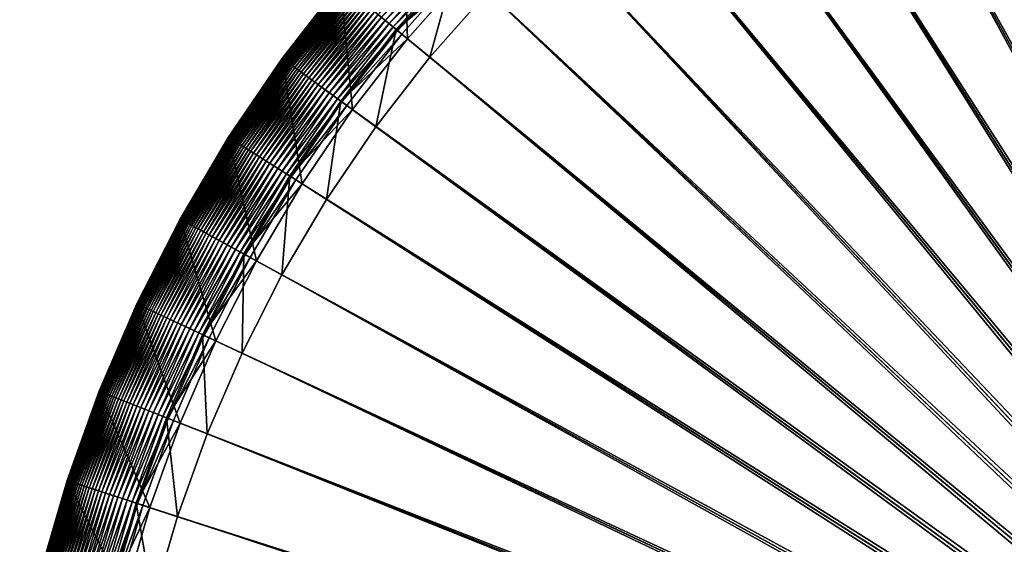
# Model space of a CAD drawing. Header units: millimetres. Extents: x -38.8 to 49.8, y -3.5 to 19.4.
# Tile 203 of 256: x -6.7 to -4.4, y 0.9 to 2.2. Entities that reach past the tile are written whole.
import ezdxf

# ---------------------------------------------------------------- set-up
doc = ezdxf.new("R2010")
doc.units = ezdxf.units.MM
doc.layers.get('0').update_dxf_attribs({"true_color": 0x5890e1})

msp = doc.modelspace()

# ---------------------------------------------------------------- meshes
at = {"color": 206, "true_color": 0x6c0888}
mesh = msp.add_polyface(dxfattribs=at)
corners = [(-3.4464, 0.0564, -10.1714), (-6.3234, 1.0062, -10.1546), (-3.4424, 0.0701, -10.1714), (-6.4038, 1.0323, -9.7854), (-3.4424, 0.0701, -9.7854), (-3.4376, 0.0835, -9.7854), (-6.2541, 1.1987, -10.1546), (-3.4376, 0.0835, -10.1714), (-6.3327, 1.2298, -9.7854), (-3.4319, 0.0966, -9.7854), (-6.1729, 1.3864, -10.1546), (-3.4319, 0.0966, -10.1714), (-6.2493, 1.4224, -9.7854), (-3.4255, 0.1093, -9.7854), (-6.08, 1.5687, -10.1546), (-3.4255, 0.1093, -10.1714), (-6.154, 1.6094, -9.7854), (-3.4182, 0.1216, -9.7854), (-5.9759, 1.7447, -10.1546), (-3.4182, 0.1216, -10.1714), (-6.0472, 1.79, -9.7854), (-3.4102, 0.1334, -9.7854), (-5.8609, 1.9139, -10.1546), (-3.4102, 0.1334, -10.1714), (-5.9292, 1.9636, -9.7854), (-3.4014, 0.1447, -9.7854), (-5.7355, 2.0756, -10.1546), (-3.4014, 0.1447, -10.1714), (-5.8006, 2.1294, -9.7854), (-3.392, 0.1553, -9.7854), (-5.6002, 2.229, -10.1546), (-3.392, 0.1553, -10.1714), (-5.6618, 2.2868, -9.7854), (-3.3819, 0.1654, -9.7854), (-5.4556, 2.3736, -10.1546), (-3.3819, 0.1654, -10.1714), (-5.5134, 2.4352, -9.7854), (-3.3712, 0.1749, -9.7854), (-5.3022, 2.5089, -10.1546), (-3.3712, 0.1749, -10.1714), (-5.356, 2.574, -9.7854), (-3.36, 0.1836, -9.7854), (-5.1405, 2.6343, -10.1546), (-3.36, 0.1836, -10.1714), (-5.1902, 2.7027, -9.7854), (-3.3482, 0.1916, -9.7854), (-5.0166, 2.8206, -9.7854), (-4.9713, 2.7493, -10.1546), (-3.3482, 0.1916, -10.1714), (-3.3359, 0.1989, -9.7854), (-4.836, 2.9274, -9.7854), (-4.7953, 2.8534, -10.1546), (-3.3359, 0.1989, -10.1714), (-3.3232, 0.2053, -9.7854), (-4.649, 3.0227, -9.7854), (-4.613, 2.9463, -10.1546), (-3.3232, 0.2053, -10.1714), (-3.3101, 0.211, -9.7854), (-4.4564, 3.1061, -9.7854), (-4.4253, 3.0275, -10.1546), (-3.3101, 0.211, -10.1714), (-3.2967, 0.2158, -9.7854), (-4.2589, 3.1772, -9.7854), (-4.2328, 3.0968, -10.1546), (-3.2967, 0.2158, -10.1714), (-3.283, 0.2198, -9.7854), (-4.0574, 3.2357, -9.7854), (-4.0364, 3.1539, -10.1546), (-3.283, 0.2198, -10.1714), (-3.2691, 0.2229, -9.7854), (-3.8526, 3.2815, -9.7854), (-3.8367, 3.1985, -10.1546), (-3.2691, 0.2229, -10.1714), (-3.255, 0.2251, -9.7854), (-3.6453, 3.3143, -9.7854), (-3.6347, 3.2305, -10.1546), (-3.255, 0.2251, -10.1714), (-3.2408, 0.2265, -9.7854), (-3.431, 3.2497, -10.1546), (-3.2408, 0.2265, -10.1714), (-3.4363, 3.3341, -9.7854), (-3.2266, 0.2269, -9.7854), (-3.2266, 3.2562, -10.1546), (-3.2266, 0.2269, -10.1714)]
mesh.append_faces([[corners[k] for k in face] for face in [(0, 1, 2), (2, 6, 7), (7, 10, 11), (11, 14, 15), (15, 18, 19), (19, 22, 23), (23, 26, 27), (27, 30, 31), (31, 34, 35), (35, 38, 39), (39, 42, 43), (44, 45, 46), (43, 47, 48), (46, 49, 50), (48, 51, 52), (50, 53, 54), (52, 55, 56), (54, 57, 58), (56, 59, 60), (58, 61, 62), (60, 63, 64), (62, 65, 66), (64, 67, 68), (66, 69, 70), (68, 71, 72), (70, 73, 74), (72, 75, 76), (76, 78, 79), (79, 82, 83)]], dxfattribs={"vtx0": -1, "color": 206})
mesh.append_faces([[corners[k] for k in face] for face in [(3, 4, 5), (8, 5, 9), (12, 9, 13), (16, 13, 17), (20, 17, 21), (24, 21, 25), (28, 25, 29), (32, 29, 33), (36, 33, 37), (40, 37, 41), (39, 38, 42), (44, 41, 45), (43, 42, 47), (46, 45, 49), (48, 47, 51), (50, 49, 53), (52, 51, 55), (54, 53, 57), (56, 55, 59), (58, 57, 61), (60, 59, 63), (62, 61, 65), (64, 63, 67), (66, 65, 69), (68, 67, 71), (70, 69, 73), (72, 71, 75), (74, 73, 77), (76, 75, 78), (80, 77, 81), (79, 78, 82)]], dxfattribs={"vtx2": -1, "color": 206})
mesh = msp.add_polyface(dxfattribs=at)
corners = [(-6.5673, 0, -9.7854), (-3.4531, 0.0142, -9.7854), (-6.5607, 0.2098, -9.7854), (-3.4535, 0, -10.1714), (-6.4828, 0, -10.1546), (-6.4763, 0.2045, -10.1546), (-3.4517, 0.0284, -9.7854), (-6.5409, 0.4187, -9.7854), (-3.4531, 0.0142, -10.1714), (-6.4571, 0.4081, -10.1546), (-3.4495, 0.0425, -9.7854), (-6.5081, 0.626, -9.7854), (-3.4517, 0.0284, -10.1714), (-6.4251, 0.6101, -10.1546), (-3.4464, 0.0564, -9.7854), (-6.4623, 0.8308, -9.7854), (-3.4495, 0.0425, -10.1714), (-6.3805, 0.8098, -10.1546), (-3.4424, 0.0701, -9.7854), (-6.4038, 1.0323, -9.7854), (-3.4464, 0.0564, -10.1714), (-6.3234, 1.0062, -10.1546), (-3.4376, 0.0835, -9.7854), (-6.3327, 1.2298, -9.7854), (-3.4424, 0.0701, -10.1714), (-6.2541, 1.1987, -10.1546), (-3.4319, 0.0966, -9.7854), (-6.2493, 1.4224, -9.7854), (-3.4376, 0.0835, -10.1714), (-6.1729, 1.3864, -10.1546), (-3.4255, 0.1093, -9.7854), (-6.154, 1.6094, -9.7854), (-3.4319, 0.0966, -10.1714), (-6.08, 1.5687, -10.1546), (-3.4182, 0.1216, -9.7854), (-6.0472, 1.79, -9.7854), (-3.4255, 0.1093, -10.1714), (-5.9759, 1.7447, -10.1546), (-6.0798, 1.8107, -9.7881), (-5.9505, 1.9791, -9.7866), (-5.9604, 1.9863, -9.7881), (-6.0694, 1.8041, -9.7866), (-5.9401, 1.9715, -9.7857), (-6.0586, 1.7972, -9.7857), (-5.9292, 1.9636, -9.7854), (-3.4102, 0.1334, -9.7854), (-3.4182, 0.1216, -10.1714), (-5.8609, 1.9139, -10.1546), (-6.0615, 1.7991, -10.408), (-5.9429, 1.9735, -10.408), (-5.9156, 1.9537, -12.6111), (-6.0407, 2.0446, -9.8368), (-6.0355, 2.0408, -9.8303), (-5.9018, 2.2131, -9.8303), (-6.0298, 2.0367, -9.8241), (-5.8964, 2.2087, -9.8241), (-6.0238, 2.0323, -9.8183), (-5.8907, 2.2039, -9.8183), (-6.0174, 2.0276, -9.813), (-5.8845, 2.1988, -9.813), (-6.0105, 2.0226, -9.808), (-5.878, 2.1935, -9.808), (-6.0033, 2.0174, -9.8035), (-5.8711, 2.1877, -9.8035), (-5.9956, 2.0118, -9.7994), (-5.8638, 2.1817, -9.7994), (-5.9875, 2.0059, -9.7958), (-5.8561, 2.1753, -9.7958), (-5.9789, 1.9997, -9.7927), (-5.8479, 2.1686, -9.7927), (-5.9699, 1.9931, -9.7902), (-5.8393, 2.1615, -9.7902), (-5.8303, 2.154, -9.7881), (-5.8209, 2.1462, -9.7866), (-5.811, 2.138, -9.7857), (-5.8006, 2.1294, -9.7854), (-3.4014, 0.1447, -9.7854), (-3.4102, 0.1334, -10.1714), (-5.7355, 2.0756, -10.1546), (-5.8136, 2.1402, -10.408), (-5.7876, 2.1186, -12.6111), (-6.0796, 2.0729, -12.7647), (-5.9438, 2.2479, -12.7647), (-3.392, 0.1553, -9.7854), (-5.6618, 2.2868, -9.7854), (-3.4014, 0.1447, -10.1714), (-5.6002, 2.229, -10.1546), (-3.3819, 0.1654, -9.7854), (-5.5134, 2.4352, -9.7854), (-3.392, 0.1553, -10.1714), (-5.4556, 2.3736, -10.1546), (-3.3712, 0.1749, -9.7854), (-5.356, 2.574, -9.7854), (-3.3819, 0.1654, -10.1714), (-5.3022, 2.5089, -10.1546), (-3.36, 0.1836, -9.7854), (-5.1902, 2.7027, -9.7854)]
mesh.append_faces([[corners[k] for k in face] for face in [(0, 1, 2), (2, 6, 7), (7, 10, 11), (11, 14, 15), (15, 18, 19), (19, 22, 23), (23, 26, 27), (27, 30, 31), (31, 34, 35), (38, 39, 40), (41, 42, 39), (43, 44, 42), (35, 45, 44), (37, 49, 47), (48, 50, 49), (70, 72, 71), (40, 73, 72), (39, 74, 73), (42, 75, 74), (44, 76, 75), (47, 79, 78), (49, 80, 79), (50, 82, 80), (75, 83, 84), (84, 87, 88), (88, 91, 92), (92, 95, 96)]], dxfattribs={"vtx0": -1, "color": 206})
mesh.append_faces([[corners[k] for k in face] for face in [(3, 4, 5), (8, 5, 9), (12, 9, 13), (16, 13, 17), (20, 17, 21), (24, 21, 25), (28, 25, 29), (32, 29, 33), (36, 33, 37), (46, 37, 47), (37, 48, 49), (51, 52, 53), (52, 54, 55), (54, 56, 57), (56, 58, 59), (58, 60, 61), (60, 62, 63), (62, 64, 65), (64, 66, 67), (66, 68, 69), (68, 70, 71), (70, 40, 72), (40, 39, 73), (39, 42, 74), (42, 44, 75), (77, 47, 78), (47, 49, 79), (49, 50, 80), (50, 81, 82), (85, 78, 86), (89, 86, 90), (93, 90, 94)]], dxfattribs={"vtx2": -1, "color": 206})
mesh = msp.add_polyface(dxfattribs=at)
corners = [(-6.0796, 2.0729, -12.7647), (-5.9438, 2.2479, -9.9836), (-5.9438, 2.2479, -12.7647), (-6.0796, 2.0729, -9.9836), (-5.9438, 2.2479, -9.974), (-6.0796, 2.0728, -9.974), (-5.9436, 2.2477, -9.9644), (-6.0794, 2.0727, -9.9644), (-5.9431, 2.2473, -9.9548), (-6.0788, 2.0723, -9.9548), (-5.9424, 2.2467, -9.9453), (-6.0781, 2.0717, -9.9453), (-5.9414, 2.2459, -9.9359), (-6.077, 2.071, -9.9359), (-5.9401, 2.2448, -9.9266), (-6.0757, 2.07, -9.9266), (-5.9386, 2.2436, -9.9174), (-6.0741, 2.0689, -9.9174), (-5.9368, 2.2421, -9.9084), (-6.0722, 2.0675, -9.9084), (-5.9347, 2.2404, -9.8995), (-6.07, 2.0659, -9.8995), (-5.9323, 2.2384, -9.8908), (-6.0675, 2.0641, -9.8908), (-5.9297, 2.2362, -9.8824), (-6.0647, 2.062, -9.8824), (-5.9267, 2.2337, -9.8741), (-6.0616, 2.0598, -9.8741), (-5.9234, 2.231, -9.8661), (-6.0581, 2.0572, -9.8661), (-5.9197, 2.228, -9.8583), (-6.0543, 2.0545, -9.8583), (-5.9158, 2.2247, -9.8508), (-6.0501, 2.0514, -9.8508), (-5.9115, 2.2211, -9.8436), (-6.0456, 2.0481, -9.8436), (-5.9068, 2.2173, -9.8368), (-6.0407, 2.0446, -9.8368), (-5.9018, 2.2131, -9.8303), (-6.0355, 2.0408, -9.8303), (-5.8964, 2.2087, -9.8241), (-6.0298, 2.0367, -9.8241), (-5.8907, 2.2039, -9.8183), (-6.0238, 2.0323, -9.8183), (-5.8845, 2.1988, -9.813), (-6.0174, 2.0276, -9.813), (-5.878, 2.1935, -9.808), (-6.0105, 2.0226, -9.808), (-5.8711, 2.1877, -9.8035), (-6.0033, 2.0174, -9.8035), (-5.8638, 2.1817, -9.7994), (-5.9956, 2.0118, -9.7994), (-5.8561, 2.1753, -9.7958), (-5.9875, 2.0059, -9.7958), (-5.8479, 2.1686, -9.7927), (-5.9789, 1.9997, -9.7927), (-5.8393, 2.1615, -9.7902), (-5.778, 2.3959, -9.8661), (-5.7745, 2.3927, -9.8583), (-5.7708, 2.3891, -9.8508), (-5.7667, 2.3853, -9.8436), (-5.7623, 2.3812, -9.8368), (-5.7575, 2.3767, -9.8303), (-5.7525, 2.372, -9.8241), (-5.747, 2.3668, -9.8183), (-5.7412, 2.3614, -9.813), (-5.7351, 2.3556, -9.808), (-5.7285, 2.3495, -9.8035), (-5.7216, 2.343, -9.7994), (-5.7143, 2.3361, -9.7958), (-5.7066, 2.3289, -9.7927), (-5.6985, 2.3212, -9.7902), (-5.8303, 2.154, -9.7881), (-5.6899, 2.3132, -9.7881), (-5.8209, 2.1462, -9.7866), (-5.681, 2.3048, -9.7866), (-5.811, 2.138, -9.7857), (-5.6716, 2.296, -9.7857), (-5.8006, 2.1294, -9.7854), (-5.6618, 2.2868, -9.7854), (-5.7355, 2.0756, -10.1546), (-5.8136, 2.1402, -10.408), (-5.6741, 2.2984, -10.408), (-5.6002, 2.229, -10.1546), (-5.7876, 2.1186, -12.6111), (-5.6495, 2.2753, -12.6111), (-5.7973, 2.4141, -12.7647)]
mesh.append_faces([[corners[k] for k in face] for face in [(0, 1, 2), (3, 4, 1), (5, 6, 4), (7, 8, 6), (9, 10, 8), (11, 12, 10), (13, 14, 12), (15, 16, 14), (17, 18, 16), (19, 20, 18), (21, 22, 20), (23, 24, 22), (25, 26, 24), (27, 28, 26), (29, 30, 28), (31, 32, 30), (33, 34, 32), (35, 36, 34), (37, 38, 36), (39, 40, 38), (41, 42, 40), (43, 44, 42), (45, 46, 44), (47, 48, 46), (49, 50, 48), (51, 52, 50), (53, 54, 52), (55, 56, 54), (50, 69, 68), (52, 70, 69), (54, 71, 70), (56, 73, 71), (72, 75, 73), (74, 77, 75), (76, 79, 77), (80, 82, 83), (81, 85, 82), (84, 86, 85)]], dxfattribs={"vtx0": -1, "color": 206})
mesh.append_faces([[corners[k] for k in face] for face in [(26, 28, 57), (28, 30, 58), (30, 32, 59), (32, 34, 60), (34, 36, 61), (36, 38, 62), (38, 40, 63), (40, 42, 64), (42, 44, 65), (44, 46, 66), (46, 48, 67), (48, 50, 68), (50, 52, 69), (52, 54, 70), (54, 56, 71), (56, 72, 73), (72, 74, 75), (74, 76, 77), (76, 78, 79), (80, 81, 82), (81, 84, 85), (84, 2, 86)]], dxfattribs={"vtx2": -1, "color": 206})
mesh = msp.add_polyface(dxfattribs=at)
corners = [(-6.2042, 1.8896, -12.7647), (-6.2042, 1.8896, -9.9836), (-6.0796, 2.0729, -9.9836), (-6.0796, 2.0729, -12.7647), (-6.2041, 1.8896, -9.974), (-6.0796, 2.0728, -9.974), (-6.2039, 1.8894, -9.9644), (-6.0794, 2.0727, -9.9644), (-6.2033, 1.8891, -9.9548), (-6.0788, 2.0723, -9.9548), (-6.2025, 1.8886, -9.9453), (-6.0781, 2.0717, -9.9453), (-6.2014, 1.8879, -9.9359), (-6.077, 2.071, -9.9359), (-6.2001, 1.887, -9.9266), (-6.0757, 2.07, -9.9266), (-6.1984, 1.886, -9.9174), (-6.0741, 2.0689, -9.9174), (-6.1964, 1.8847, -9.9084), (-6.0722, 2.0675, -9.9084), (-6.1942, 1.8833, -9.8995), (-6.07, 2.0659, -9.8995), (-6.1915, 1.8816, -9.8908), (-6.0675, 2.0641, -9.8908), (-6.1886, 1.8798, -9.8824), (-6.0647, 2.062, -9.8824), (-6.1853, 1.8777, -9.8741), (-6.0616, 2.0598, -9.8741), (-6.1817, 1.8754, -9.8661), (-6.0581, 2.0572, -9.8661), (-6.0543, 2.0545, -9.8583), (-6.1777, 1.8729, -9.8583), (-6.0501, 2.0514, -9.8508), (-6.1734, 1.8701, -9.8508), (-6.0456, 2.0481, -9.8436), (-6.1687, 1.8671, -9.8436), (-6.0407, 2.0446, -9.8368), (-6.1636, 1.8639, -9.8368), (-6.0355, 2.0408, -9.8303), (-6.1581, 1.8604, -9.8303), (-6.0298, 2.0367, -9.8241), (-6.1522, 1.8566, -9.8241), (-6.0238, 2.0323, -9.8183), (-6.1459, 1.8526, -9.8183), (-6.0174, 2.0276, -9.813), (-6.1392, 1.8484, -9.813), (-6.0105, 2.0226, -9.808), (-6.132, 1.8438, -9.808), (-6.0033, 2.0174, -9.8035), (-6.1245, 1.839, -9.8035), (-5.9956, 2.0118, -9.7994), (-6.1164, 1.834, -9.7994), (-5.9875, 2.0059, -9.7958), (-6.108, 1.8286, -9.7958), (-5.9789, 1.9997, -9.7927), (-6.099, 1.8229, -9.7927), (-5.9699, 1.9931, -9.7902), (-5.9438, 2.2479, -9.9836), (-5.9438, 2.2479, -9.974), (-5.9436, 2.2477, -9.9644), (-5.9431, 2.2473, -9.9548), (-5.9424, 2.2467, -9.9453), (-5.9414, 2.2459, -9.9359), (-5.9401, 2.2448, -9.9266), (-5.9386, 2.2436, -9.9174), (-5.9368, 2.2421, -9.9084), (-5.9347, 2.2404, -9.8995), (-5.9323, 2.2384, -9.8908), (-5.9297, 2.2362, -9.8824), (-5.9267, 2.2337, -9.8741), (-5.9234, 2.231, -9.8661), (-5.9197, 2.228, -9.8583), (-5.9158, 2.2247, -9.8508), (-5.9115, 2.2211, -9.8436), (-5.9068, 2.2173, -9.8368)]
mesh.append_faces([[corners[k] for k in face] for face in [(0, 2, 3), (1, 5, 2), (4, 7, 5), (6, 9, 7), (8, 11, 9), (10, 13, 11), (12, 15, 13), (14, 17, 15), (16, 19, 17), (18, 21, 19), (20, 23, 21), (22, 25, 23), (24, 27, 25), (26, 29, 27), (28, 30, 29), (31, 32, 30), (33, 34, 32), (35, 36, 34), (37, 38, 36), (39, 40, 38), (41, 42, 40), (43, 44, 42), (45, 46, 44), (47, 48, 46), (49, 50, 48), (51, 52, 50), (53, 54, 52), (55, 56, 54)]], dxfattribs={"vtx0": -1, "color": 206})
mesh.append_faces([[corners[k] for k in face] for face in [(0, 1, 2), (1, 4, 5), (4, 6, 7), (6, 8, 9), (8, 10, 11), (10, 12, 13), (12, 14, 15), (14, 16, 17), (16, 18, 19), (18, 20, 21), (20, 22, 23), (22, 24, 25), (24, 26, 27), (26, 28, 29), (3, 2, 57), (2, 5, 58), (5, 7, 59), (7, 9, 60), (9, 11, 61), (11, 13, 62), (13, 15, 63), (15, 17, 64), (17, 19, 65), (19, 21, 66), (21, 23, 67), (23, 25, 68), (25, 27, 69), (27, 29, 70), (29, 30, 71), (30, 32, 72), (32, 34, 73), (34, 36, 74)]], dxfattribs={"vtx2": -1, "color": 206})
mesh = msp.add_polyface(dxfattribs=at)
corners = [(-6.3169, 1.6989, -12.7647), (-6.3169, 1.6989, -9.9836), (-6.2042, 1.8896, -9.9836), (-6.2042, 1.8896, -12.7647), (-6.3169, 1.6989, -9.974), (-6.2041, 1.8896, -9.974), (-6.3166, 1.6988, -9.9644), (-6.2039, 1.8894, -9.9644), (-6.3161, 1.6985, -9.9548), (-6.2033, 1.8891, -9.9548), (-6.3152, 1.698, -9.9453), (-6.2025, 1.8886, -9.9453), (-6.3141, 1.6974, -9.9359), (-6.2014, 1.8879, -9.9359), (-6.3127, 1.6966, -9.9266), (-6.2001, 1.887, -9.9266), (-6.311, 1.6957, -9.9174), (-6.1984, 1.886, -9.9174), (-6.3089, 1.6945, -9.9084), (-6.1964, 1.8847, -9.9084), (-6.1942, 1.8833, -9.8995), (-6.3065, 1.6932, -9.8995), (-6.1915, 1.8816, -9.8908), (-6.3038, 1.6917, -9.8908), (-6.1886, 1.8798, -9.8824), (-6.3008, 1.6901, -9.8824), (-6.1853, 1.8777, -9.8741), (-6.2974, 1.6882, -9.8741), (-6.1817, 1.8754, -9.8661), (-6.2936, 1.6861, -9.8661), (-6.1777, 1.8729, -9.8583), (-6.2895, 1.6839, -9.8583), (-6.1734, 1.8701, -9.8508), (-6.285, 1.6814, -9.8508), (-6.1687, 1.8671, -9.8436), (-6.2801, 1.6787, -9.8436), (-6.1636, 1.8639, -9.8368), (-6.2748, 1.6758, -9.8368), (-6.1581, 1.8604, -9.8303), (-6.2691, 1.6726, -9.8303), (-6.1522, 1.8566, -9.8241), (-6.263, 1.6693, -9.8241), (-6.1459, 1.8526, -9.8183), (-6.2565, 1.6657, -9.8183), (-6.1392, 1.8484, -9.813), (-6.2495, 1.6618, -9.813), (-6.132, 1.8438, -9.808), (-6.2421, 1.6578, -9.808), (-6.1245, 1.839, -9.8035), (-6.2342, 1.6535, -9.8035), (-6.1164, 1.834, -9.7994), (-6.2259, 1.6489, -9.7994), (-6.108, 1.8286, -9.7958), (-6.2171, 1.644, -9.7958), (-6.099, 1.8229, -9.7927), (-6.2078, 1.639, -9.7927), (-6.0896, 1.8169, -9.7902), (-6.0543, 2.0545, -9.8583), (-6.0501, 2.0514, -9.8508), (-6.0456, 2.0481, -9.8436), (-6.0407, 2.0446, -9.8368), (-6.0355, 2.0408, -9.8303), (-6.0298, 2.0367, -9.8241), (-6.0238, 2.0323, -9.8183), (-6.0174, 2.0276, -9.813), (-6.0105, 2.0226, -9.808), (-6.0033, 2.0174, -9.8035), (-5.9956, 2.0118, -9.7994), (-5.9875, 2.0059, -9.7958), (-5.9789, 1.9997, -9.7927), (-5.9699, 1.9931, -9.7902), (-6.0798, 1.8107, -9.7881), (-5.9604, 1.9863, -9.7881), (-6.0694, 1.8041, -9.7866), (-5.9505, 1.9791, -9.7866), (-6.0586, 1.7972, -9.7857), (-5.9401, 1.9715, -9.7857), (-6.0472, 1.79, -9.7854), (-5.9292, 1.9636, -9.7854), (-6.0615, 1.7991, -10.408), (-6.0329, 1.781, -12.6111), (-5.9156, 1.9537, -12.6111), (-6.0796, 2.0729, -12.7647)]
mesh.append_faces([[corners[k] for k in face] for face in [(0, 2, 3), (1, 5, 2), (4, 7, 5), (6, 9, 7), (8, 11, 9), (10, 13, 11), (12, 15, 13), (14, 17, 15), (16, 19, 17), (18, 20, 19), (21, 22, 20), (23, 24, 22), (25, 26, 24), (27, 28, 26), (29, 30, 28), (31, 32, 30), (33, 34, 32), (35, 36, 34), (37, 38, 36), (39, 40, 38), (41, 42, 40), (43, 44, 42), (45, 46, 44), (47, 48, 46), (49, 50, 48), (51, 52, 50), (53, 54, 52), (55, 56, 54), (56, 72, 70), (80, 82, 81)]], dxfattribs={"vtx0": -1, "color": 206})
mesh.append_faces([[corners[k] for k in face] for face in [(0, 1, 2), (1, 4, 5), (4, 6, 7), (6, 8, 9), (8, 10, 11), (10, 12, 13), (12, 14, 15), (14, 16, 17), (16, 18, 19), (28, 30, 57), (30, 32, 58), (32, 34, 59), (34, 36, 60), (36, 38, 61), (38, 40, 62), (40, 42, 63), (42, 44, 64), (44, 46, 65), (46, 48, 66), (48, 50, 67), (50, 52, 68), (52, 54, 69), (54, 56, 70), (56, 71, 72), (71, 73, 74), (73, 75, 76), (75, 77, 78), (79, 80, 81), (80, 3, 82)]], dxfattribs={"vtx2": -1, "color": 206})
mesh = msp.add_polyface(dxfattribs=at)
corners = [(-6.4175, 1.5015, -12.7647), (-6.3169, 1.6989, -9.9836), (-6.3169, 1.6989, -12.7647), (-6.4175, 1.5015, -9.9836), (-6.3169, 1.6989, -9.974), (-6.4175, 1.5015, -9.974), (-6.3166, 1.6988, -9.9644), (-6.4172, 1.5014, -9.9644), (-6.3161, 1.6985, -9.9548), (-6.4166, 1.5011, -9.9548), (-6.3152, 1.698, -9.9453), (-6.4158, 1.5007, -9.9453), (-6.3141, 1.6974, -9.9359), (-6.4146, 1.5002, -9.9359), (-6.3127, 1.6966, -9.9266), (-6.4131, 1.4995, -9.9266), (-6.311, 1.6957, -9.9174), (-6.4114, 1.4986, -9.9174), (-6.3089, 1.6945, -9.9084), (-6.4092, 1.4976, -9.9084), (-6.3065, 1.6932, -9.8995), (-6.4068, 1.4965, -9.8995), (-6.3038, 1.6917, -9.8908), (-6.404, 1.4952, -9.8908), (-6.3008, 1.6901, -9.8824), (-6.4008, 1.4937, -9.8824), (-6.2974, 1.6882, -9.8741), (-6.3973, 1.492, -9.8741), (-6.2936, 1.6861, -9.8661), (-6.3935, 1.4902, -9.8661), (-6.2895, 1.6839, -9.8583), (-6.3892, 1.4882, -9.8583), (-6.285, 1.6814, -9.8508), (-6.3845, 1.486, -9.8508), (-6.2801, 1.6787, -9.8436), (-6.3795, 1.4836, -9.8436), (-6.2748, 1.6758, -9.8368), (-6.374, 1.4811, -9.8368), (-6.2691, 1.6726, -9.8303), (-6.3681, 1.4783, -9.8303), (-6.263, 1.6693, -9.8241), (-6.3618, 1.4753, -9.8241), (-6.2565, 1.6657, -9.8183), (-6.3551, 1.4721, -9.8183), (-6.2495, 1.6618, -9.813), (-6.3479, 1.4688, -9.813), (-6.2421, 1.6578, -9.808), (-6.3402, 1.4652, -9.808), (-6.2342, 1.6535, -9.8035), (-6.3321, 1.4613, -9.8035), (-6.2259, 1.6489, -9.7994), (-6.3235, 1.4573, -9.7994), (-6.2171, 1.644, -9.7958), (-6.1942, 1.8833, -9.8995), (-6.1915, 1.8816, -9.8908), (-6.1886, 1.8798, -9.8824), (-6.1853, 1.8777, -9.8741), (-6.1817, 1.8754, -9.8661), (-6.1777, 1.8729, -9.8583), (-6.1734, 1.8701, -9.8508), (-6.1687, 1.8671, -9.8436), (-6.1636, 1.8639, -9.8368), (-6.1581, 1.8604, -9.8303), (-6.1522, 1.8566, -9.8241), (-6.1459, 1.8526, -9.8183), (-6.1392, 1.8484, -9.813), (-6.132, 1.8438, -9.808), (-6.1245, 1.839, -9.8035), (-6.1164, 1.834, -9.7994), (-6.108, 1.8286, -9.7958), (-6.2078, 1.639, -9.7927), (-6.099, 1.8229, -9.7927), (-6.1981, 1.6336, -9.7902), (-6.0896, 1.8169, -9.7902), (-6.1878, 1.628, -9.7881), (-6.0798, 1.8107, -9.7881), (-6.1771, 1.622, -9.7866), (-6.0694, 1.8041, -9.7866), (-6.1658, 1.6159, -9.7857), (-6.0586, 1.7972, -9.7857), (-6.154, 1.6094, -9.7854), (-6.0472, 1.79, -9.7854), (-6.08, 1.5687, -10.1546), (-6.1688, 1.6175, -10.408), (-6.0615, 1.7991, -10.408), (-5.9759, 1.7447, -10.1546), (-6.1392, 1.6012, -12.6111), (-6.0329, 1.781, -12.6111), (-6.2042, 1.8896, -12.7647)]
mesh.append_faces([[corners[k] for k in face] for face in [(0, 1, 2), (3, 4, 1), (5, 6, 4), (7, 8, 6), (9, 10, 8), (11, 12, 10), (13, 14, 12), (15, 16, 14), (17, 18, 16), (19, 20, 18), (21, 22, 20), (23, 24, 22), (25, 26, 24), (27, 28, 26), (29, 30, 28), (31, 32, 30), (33, 34, 32), (35, 36, 34), (37, 38, 36), (39, 40, 38), (41, 42, 40), (43, 44, 42), (45, 46, 44), (47, 48, 46), (49, 50, 48), (51, 52, 50), (72, 75, 73), (74, 77, 75), (76, 79, 77), (78, 81, 79), (82, 84, 85), (83, 87, 84), (86, 88, 87)]], dxfattribs={"vtx0": -1, "color": 206})
mesh.append_faces([[corners[k] for k in face] for face in [(18, 20, 53), (20, 22, 54), (22, 24, 55), (24, 26, 56), (26, 28, 57), (28, 30, 58), (30, 32, 59), (32, 34, 60), (34, 36, 61), (36, 38, 62), (38, 40, 63), (40, 42, 64), (42, 44, 65), (44, 46, 66), (46, 48, 67), (48, 50, 68), (50, 52, 69), (52, 70, 71), (70, 72, 73), (72, 74, 75), (74, 76, 77), (76, 78, 79), (78, 80, 81), (82, 83, 84), (83, 86, 87), (86, 2, 88)]], dxfattribs={"vtx2": -1, "color": 206})
mesh = msp.add_polyface(dxfattribs=at)
corners = [(-6.5805, 1.0898, -12.7647), (-6.5055, 1.2982, -9.9836), (-6.5055, 1.2982, -12.7647), (-6.4175, 1.5015, -9.9836), (-6.4175, 1.5015, -12.7647), (-6.5055, 1.2982, -9.974), (-6.4175, 1.5015, -9.974), (-6.5052, 1.2981, -9.9644), (-6.4172, 1.5014, -9.9644), (-6.5046, 1.2979, -9.9548), (-6.4166, 1.5011, -9.9548), (-6.5037, 1.2975, -9.9453), (-6.4158, 1.5007, -9.9453), (-6.5025, 1.297, -9.9359), (-6.4146, 1.5002, -9.9359), (-6.501, 1.2964, -9.9266), (-6.4131, 1.4995, -9.9266), (-6.4992, 1.2957, -9.9174), (-6.4114, 1.4986, -9.9174), (-6.497, 1.2948, -9.9084), (-6.4092, 1.4976, -9.9084), (-6.4945, 1.2938, -9.8995), (-6.4068, 1.4965, -9.8995), (-6.4916, 1.2927, -9.8908), (-6.404, 1.4952, -9.8908), (-6.4884, 1.2914, -9.8824), (-6.4008, 1.4937, -9.8824), (-6.4848, 1.29, -9.8741), (-6.3973, 1.492, -9.8741), (-6.4808, 1.2884, -9.8661), (-6.3935, 1.4902, -9.8661), (-6.4764, 1.2867, -9.8583), (-6.3892, 1.4882, -9.8583), (-6.4716, 1.2848, -9.8508), (-6.3845, 1.486, -9.8508), (-6.4664, 1.2827, -9.8436), (-6.3795, 1.4836, -9.8436), (-6.4608, 1.2805, -9.8368), (-6.374, 1.4811, -9.8368), (-6.4547, 1.2781, -9.8303), (-6.3681, 1.4783, -9.8303), (-6.4483, 1.2755, -9.8241), (-6.3618, 1.4753, -9.8241), (-6.4413, 1.2728, -9.8183), (-6.3551, 1.4721, -9.8183), (-6.4339, 1.2699, -9.813), (-6.3479, 1.4688, -9.813), (-6.4261, 1.2668, -9.808), (-6.3402, 1.4652, -9.808), (-6.4177, 1.2635, -9.8035), (-6.3321, 1.4613, -9.8035), (-6.4089, 1.26, -9.7994), (-6.3235, 1.4573, -9.7994), (-6.3996, 1.2563, -9.7958), (-6.3144, 1.453, -9.7958), (-6.3169, 1.2236, -12.6111), (-6.3169, 1.6989, -9.9836), (-6.3169, 1.6989, -9.974), (-6.3166, 1.6988, -9.9644), (-6.3161, 1.6985, -9.9548), (-6.3152, 1.698, -9.9453), (-6.3141, 1.6974, -9.9359), (-6.3127, 1.6966, -9.9266), (-6.311, 1.6957, -9.9174), (-6.3089, 1.6945, -9.9084), (-6.3065, 1.6932, -9.8995)]
mesh.append_faces([[corners[k] for k in face] for face in [(0, 1, 2), (2, 3, 4), (1, 6, 3), (5, 8, 6), (7, 10, 8), (9, 12, 10), (11, 14, 12), (13, 16, 14), (15, 18, 16), (17, 20, 18), (19, 22, 20), (21, 24, 22), (23, 26, 24), (25, 28, 26), (27, 30, 28), (29, 32, 30), (31, 34, 32), (33, 36, 34), (35, 38, 36), (37, 40, 38), (39, 42, 40), (41, 44, 42), (43, 46, 44)]], dxfattribs={"vtx0": -1, "color": 206})
mesh.append_faces([[corners[k] for k in face] for face in [(2, 1, 3), (1, 5, 6), (5, 7, 8), (7, 9, 10), (9, 11, 12), (11, 13, 14), (13, 15, 16), (15, 17, 18), (17, 19, 20), (19, 21, 22), (21, 23, 24), (23, 25, 26), (25, 27, 28), (27, 29, 30), (29, 31, 32), (31, 33, 34), (33, 35, 36), (35, 37, 38), (37, 39, 40), (39, 41, 42), (41, 43, 44), (43, 45, 46), (45, 47, 48), (47, 49, 50), (49, 51, 52), (51, 53, 54), (55, 2, 4), (4, 3, 56), (3, 6, 57), (6, 8, 58), (8, 10, 59), (10, 12, 60), (12, 14, 61), (14, 16, 62), (16, 18, 63), (18, 20, 64), (20, 22, 65)]], dxfattribs={"vtx2": -1, "color": 206})
mesh = msp.add_polyface(dxfattribs=at)
corners = [(-6.4165, 1.0365, -9.7857), (-6.3327, 1.2298, -9.7854), (-6.3452, 1.2347, -9.7857), (-6.3234, 1.0062, -10.1546), (-6.4198, 1.0375, -10.408), (-6.3484, 1.236, -10.408), (-6.2541, 1.1987, -10.1546), (-6.3169, 1.2236, -12.6111), (-6.4339, 1.2699, -9.813), (-6.3402, 1.4652, -9.808), (-6.3479, 1.4688, -9.813), (-6.4261, 1.2668, -9.808), (-6.3321, 1.4613, -9.8035), (-6.4177, 1.2635, -9.8035), (-6.3235, 1.4573, -9.7994), (-6.4089, 1.26, -9.7994), (-6.3144, 1.453, -9.7958), (-6.3996, 1.2563, -9.7958), (-6.3897, 1.2524, -9.7927), (-6.3049, 1.4485, -9.7927), (-6.3794, 1.2483, -9.7902), (-6.2948, 1.4438, -9.7902), (-6.3685, 1.244, -9.7881), (-6.2842, 1.4388, -9.7881), (-6.3571, 1.2395, -9.7866), (-6.2731, 1.4336, -9.7866), (-6.2615, 1.4281, -9.7857), (-6.2493, 1.4224, -9.7854), (-6.2646, 1.4296, -10.408), (-6.1729, 1.3864, -10.1546), (-6.234, 1.4152, -12.6111), (-6.4175, 1.5015, -12.7647), (-6.4068, 1.4965, -9.8995), (-6.404, 1.4952, -9.8908), (-6.3038, 1.6917, -9.8908), (-6.4008, 1.4937, -9.8824), (-6.3008, 1.6901, -9.8824), (-6.3973, 1.492, -9.8741), (-6.2974, 1.6882, -9.8741), (-6.3935, 1.4902, -9.8661), (-6.2936, 1.6861, -9.8661), (-6.3892, 1.4882, -9.8583), (-6.2895, 1.6839, -9.8583), (-6.3845, 1.486, -9.8508), (-6.285, 1.6814, -9.8508), (-6.3795, 1.4836, -9.8436), (-6.2801, 1.6787, -9.8436), (-6.374, 1.4811, -9.8368), (-6.2748, 1.6758, -9.8368), (-6.3681, 1.4783, -9.8303), (-6.2691, 1.6726, -9.8303), (-6.3618, 1.4753, -9.8241), (-6.263, 1.6693, -9.8241), (-6.3551, 1.4721, -9.8183), (-6.2565, 1.6657, -9.8183), (-6.2495, 1.6618, -9.813), (-6.2421, 1.6578, -9.808), (-6.2342, 1.6535, -9.8035), (-6.2259, 1.6489, -9.7994), (-6.2171, 1.644, -9.7958), (-6.2078, 1.639, -9.7927), (-6.1981, 1.6336, -9.7902), (-6.1878, 1.628, -9.7881), (-6.1771, 1.622, -9.7866), (-6.1658, 1.6159, -9.7857), (-6.154, 1.6094, -9.7854), (-6.1688, 1.6175, -10.408), (-6.08, 1.5687, -10.1546), (-6.1392, 1.6012, -12.6111), (-6.3169, 1.6989, -12.7647)]
mesh.append_faces([[corners[k] for k in face] for face in [(0, 1, 2), (3, 5, 6), (4, 7, 5), (8, 9, 10), (11, 12, 9), (13, 14, 12), (15, 16, 14), (17, 19, 16), (18, 21, 19), (20, 23, 21), (22, 25, 23), (24, 26, 25), (2, 27, 26), (6, 28, 29), (5, 30, 28), (7, 31, 30), (16, 60, 59), (19, 61, 60), (21, 62, 61), (23, 63, 62), (25, 64, 63), (26, 65, 64), (29, 66, 67), (28, 68, 66), (30, 69, 68)]], dxfattribs={"vtx0": -1, "color": 206})
mesh.append_faces([[corners[k] for k in face] for face in [(3, 4, 5), (17, 18, 19), (18, 20, 21), (20, 22, 23), (22, 24, 25), (24, 2, 26), (2, 1, 27), (6, 5, 28), (5, 7, 30), (32, 33, 34), (33, 35, 36), (35, 37, 38), (37, 39, 40), (39, 41, 42), (41, 43, 44), (43, 45, 46), (45, 47, 48), (47, 49, 50), (49, 51, 52), (51, 53, 54), (53, 10, 55), (10, 9, 56), (9, 12, 57), (12, 14, 58), (14, 16, 59), (16, 19, 60), (19, 21, 61), (21, 23, 62), (23, 25, 63), (25, 26, 64), (26, 27, 65), (29, 28, 66), (28, 30, 68), (30, 31, 69)]], dxfattribs={"vtx2": -1, "color": 206})
mesh = msp.add_polyface(dxfattribs=at)
corners = [(-6.5805, 1.0898, -12.7647), (-6.5805, 1.0898, -9.9836), (-6.5055, 1.2982, -9.9836), (-6.5805, 1.0898, -9.974), (-6.5055, 1.2982, -9.974), (-6.5802, 1.0897, -9.9644), (-6.5052, 1.2981, -9.9644), (-6.5796, 1.0895, -9.9548), (-6.5046, 1.2979, -9.9548), (-6.5787, 1.0892, -9.9453), (-6.5037, 1.2975, -9.9453), (-6.5775, 1.0888, -9.9359), (-6.5025, 1.297, -9.9359), (-6.5759, 1.0883, -9.9266), (-6.501, 1.2964, -9.9266), (-6.5741, 1.0877, -9.9174), (-6.4992, 1.2957, -9.9174), (-6.5718, 1.0869, -9.9084), (-6.497, 1.2948, -9.9084), (-6.5693, 1.0861, -9.8995), (-6.4945, 1.2938, -9.8995), (-6.5663, 1.0851, -9.8908), (-6.4916, 1.2927, -9.8908), (-6.563, 1.0841, -9.8824), (-6.4884, 1.2914, -9.8824), (-6.5593, 1.0829, -9.8741), (-6.4848, 1.29, -9.8741), (-6.5553, 1.0815, -9.8661), (-6.4808, 1.2884, -9.8661), (-6.5508, 1.0801, -9.8583), (-6.4764, 1.2867, -9.8583), (-6.5459, 1.0785, -9.8508), (-6.4716, 1.2848, -9.8508), (-6.5406, 1.0768, -9.8436), (-6.4664, 1.2827, -9.8436), (-6.5348, 1.0749, -9.8368), (-6.4608, 1.2805, -9.8368), (-6.5286, 1.0729, -9.8303), (-6.4547, 1.2781, -9.8303), (-6.522, 1.0707, -9.8241), (-6.4483, 1.2755, -9.8241), (-6.5149, 1.0684, -9.8183), (-6.4413, 1.2728, -9.8183), (-6.5073, 1.066, -9.813), (-6.4339, 1.2699, -9.813), (-6.4993, 1.0634, -9.808), (-6.4261, 1.2668, -9.808), (-6.4908, 1.0606, -9.8035), (-6.4177, 1.2635, -9.8035), (-6.4817, 1.0577, -9.7994), (-6.4089, 1.26, -9.7994), (-6.4722, 1.0546, -9.7958), (-6.3996, 1.2563, -9.7958), (-6.4621, 1.0513, -9.7927), (-6.3897, 1.2524, -9.7927), (-6.3794, 1.2483, -9.7902), (-6.4516, 1.0479, -9.7902), (-6.3685, 1.244, -9.7881), (-6.4404, 1.0442, -9.7881), (-6.3571, 1.2395, -9.7866), (-6.4288, 1.0404, -9.7866), (-6.3452, 1.2347, -9.7857), (-6.3877, 1.0271, -12.6111), (-6.5055, 1.2982, -12.7647), (-6.3169, 1.2236, -12.6111)]
mesh.append_faces([[corners[k] for k in face] for face in [(1, 4, 2), (3, 6, 4), (5, 8, 6), (7, 10, 8), (9, 12, 10), (11, 14, 12), (13, 16, 14), (15, 18, 16), (17, 20, 18), (19, 22, 20), (21, 24, 22), (23, 26, 24), (25, 28, 26), (27, 30, 28), (29, 32, 30), (31, 34, 32), (33, 36, 34), (35, 38, 36), (37, 40, 38), (39, 42, 40), (41, 44, 42), (43, 46, 44), (45, 48, 46), (47, 50, 48), (49, 52, 50), (51, 54, 52), (53, 55, 54), (56, 57, 55), (58, 59, 57), (60, 61, 59), (62, 63, 64)]], dxfattribs={"vtx0": -1, "color": 206})
mesh.append_faces([[corners[k] for k in face] for face in [(0, 1, 2), (1, 3, 4), (3, 5, 6), (5, 7, 8), (7, 9, 10), (9, 11, 12), (11, 13, 14), (13, 15, 16), (15, 17, 18), (17, 19, 20), (19, 21, 22), (21, 23, 24), (23, 25, 26), (25, 27, 28), (27, 29, 30), (29, 31, 32), (31, 33, 34), (33, 35, 36), (35, 37, 38), (37, 39, 40), (39, 41, 42), (41, 43, 44), (43, 45, 46), (45, 47, 48), (47, 49, 50), (49, 51, 52), (51, 53, 54), (62, 0, 63)]], dxfattribs={"vtx2": -1, "color": 206})
mesh = msp.add_polyface(dxfattribs=at)
corners = [(-6.6423, 0.877, -12.7647), (-6.6423, 0.877, -9.9836), (-6.5805, 1.0898, -9.9836), (-6.5805, 1.0898, -12.7647), (-6.6423, 0.877, -9.974), (-6.5805, 1.0898, -9.974), (-6.642, 0.8769, -9.9644), (-6.5802, 1.0897, -9.9644), (-6.6414, 0.8768, -9.9548), (-6.5796, 1.0895, -9.9548), (-6.6405, 0.8765, -9.9453), (-6.5787, 1.0892, -9.9453), (-6.6392, 0.8762, -9.9359), (-6.5775, 1.0888, -9.9359), (-6.6377, 0.8758, -9.9266), (-6.5759, 1.0883, -9.9266), (-6.6358, 0.8753, -9.9174), (-6.5741, 1.0877, -9.9174), (-6.6335, 0.8747, -9.9084), (-6.5718, 1.0869, -9.9084), (-6.6309, 0.8741, -9.8995), (-6.5693, 1.0861, -9.8995), (-6.6279, 0.8733, -9.8908), (-6.5663, 1.0851, -9.8908), (-6.6245, 0.8724, -9.8824), (-6.563, 1.0841, -9.8824), (-6.6208, 0.8715, -9.8741), (-6.5593, 1.0829, -9.8741), (-6.6166, 0.8704, -9.8661), (-6.5553, 1.0815, -9.8661), (-6.612, 0.8692, -9.8583), (-6.5508, 1.0801, -9.8583), (-6.607, 0.868, -9.8508), (-6.5459, 1.0785, -9.8508), (-6.6016, 0.8666, -9.8436), (-6.5406, 1.0768, -9.8436), (-6.5958, 0.8651, -9.8368), (-6.5348, 1.0749, -9.8368), (-6.5895, 0.8634, -9.8303), (-6.5286, 1.0729, -9.8303), (-6.522, 1.0707, -9.8241), (-6.5827, 0.8617, -9.8241), (-6.5149, 1.0684, -9.8183), (-6.5755, 0.8599, -9.8183), (-6.5073, 1.066, -9.813), (-6.5678, 0.8579, -9.813), (-6.4993, 1.0634, -9.808), (-6.5596, 0.8558, -9.808), (-6.4908, 1.0606, -9.8035), (-6.5509, 0.8535, -9.8035), (-6.4817, 1.0577, -9.7994), (-6.5417, 0.8512, -9.7994), (-6.4722, 1.0546, -9.7958), (-6.532, 0.8487, -9.7958), (-6.4621, 1.0513, -9.7927), (-6.5218, 0.8461, -9.7927), (-6.4516, 1.0479, -9.7902), (-6.511, 0.8433, -9.7902), (-6.4404, 1.0442, -9.7881), (-6.4997, 0.8404, -9.7881), (-6.4288, 1.0404, -9.7866), (-6.4878, 0.8373, -9.7866), (-6.4165, 1.0365, -9.7857), (-6.4753, 0.8341, -9.7857), (-6.4038, 1.0323, -9.7854), (-6.3805, 0.8098, -10.1546), (-6.4198, 1.0375, -10.408), (-6.3234, 1.0062, -10.1546), (-6.4787, 0.835, -10.408), (-6.3877, 1.0271, -12.6111), (-6.4459, 0.8266, -12.6111), (-6.3794, 1.2483, -9.7902), (-6.3685, 1.244, -9.7881), (-6.3571, 1.2395, -9.7866), (-6.3452, 1.2347, -9.7857), (-6.3327, 1.2298, -9.7854), (-6.3169, 1.2236, -12.6111)]
mesh.append_faces([[corners[k] for k in face] for face in [(0, 2, 3), (1, 5, 2), (4, 7, 5), (6, 9, 7), (8, 11, 9), (10, 13, 11), (12, 15, 13), (14, 17, 15), (16, 19, 17), (18, 21, 19), (20, 23, 21), (22, 25, 23), (24, 27, 25), (26, 29, 27), (28, 31, 29), (30, 33, 31), (32, 35, 33), (34, 37, 35), (36, 39, 37), (38, 40, 39), (41, 42, 40), (43, 44, 42), (45, 46, 44), (47, 48, 46), (49, 50, 48), (51, 52, 50), (53, 54, 52), (55, 56, 54), (57, 58, 56), (59, 60, 58), (61, 62, 60), (63, 64, 62), (65, 66, 67), (68, 69, 66), (70, 3, 69)]], dxfattribs={"vtx0": -1, "color": 206})
mesh.append_faces([[corners[k] for k in face] for face in [(0, 1, 2), (1, 4, 5), (4, 6, 7), (6, 8, 9), (8, 10, 11), (10, 12, 13), (12, 14, 15), (14, 16, 17), (16, 18, 19), (18, 20, 21), (20, 22, 23), (22, 24, 25), (24, 26, 27), (26, 28, 29), (28, 30, 31), (30, 32, 33), (32, 34, 35), (34, 36, 37), (36, 38, 39), (54, 56, 71), (56, 58, 72), (58, 60, 73), (60, 62, 74), (62, 64, 75), (66, 69, 76)]], dxfattribs={"vtx2": -1, "color": 206})
mesh = msp.add_polyface(dxfattribs=at)
corners = [(-6.6907, 0.6608, -12.7647), (-6.6907, 0.6608, -9.9836), (-6.6423, 0.877, -9.9836), (-6.6423, 0.877, -12.7647), (-6.6907, 0.6608, -9.974), (-6.6423, 0.877, -9.974), (-6.6903, 0.6607, -9.9644), (-6.642, 0.8769, -9.9644), (-6.6897, 0.6606, -9.9548), (-6.6414, 0.8768, -9.9548), (-6.6888, 0.6604, -9.9453), (-6.6405, 0.8765, -9.9453), (-6.6875, 0.6602, -9.9359), (-6.6392, 0.8762, -9.9359), (-6.6859, 0.6599, -9.9266), (-6.6377, 0.8758, -9.9266), (-6.684, 0.6595, -9.9174), (-6.6358, 0.8753, -9.9174), (-6.6335, 0.8747, -9.9084), (-6.6817, 0.6591, -9.9084), (-6.6309, 0.8741, -9.8995), (-6.679, 0.6586, -9.8995), (-6.6279, 0.8733, -9.8908), (-6.676, 0.658, -9.8908), (-6.6245, 0.8724, -9.8824), (-6.6726, 0.6574, -9.8824), (-6.6208, 0.8715, -9.8741), (-6.6688, 0.6566, -9.8741), (-6.6166, 0.8704, -9.8661), (-6.6646, 0.6558, -9.8661), (-6.612, 0.8692, -9.8583), (-6.6599, 0.6549, -9.8583), (-6.607, 0.868, -9.8508), (-6.6549, 0.654, -9.8508), (-6.6016, 0.8666, -9.8436), (-6.6494, 0.6529, -9.8436), (-6.5958, 0.8651, -9.8368), (-6.6435, 0.6518, -9.8368), (-6.5895, 0.8634, -9.8303), (-6.6371, 0.6506, -9.8303), (-6.5827, 0.8617, -9.8241), (-6.6302, 0.6493, -9.8241), (-6.5755, 0.8599, -9.8183), (-6.6229, 0.6479, -9.8183), (-6.5678, 0.8579, -9.813), (-6.6151, 0.6464, -9.813), (-6.5596, 0.8558, -9.808), (-6.6068, 0.6448, -9.808), (-6.5509, 0.8535, -9.8035), (-6.5979, 0.6431, -9.8035), (-6.5417, 0.8512, -9.7994), (-6.5886, 0.6413, -9.7994), (-6.532, 0.8487, -9.7958), (-6.5788, 0.6395, -9.7958), (-6.5218, 0.8461, -9.7927), (-6.5684, 0.6375, -9.7927), (-6.511, 0.8433, -9.7902), (-6.5575, 0.6354, -9.7902), (-6.4997, 0.8404, -9.7881), (-6.546, 0.6332, -9.7881), (-6.4878, 0.8373, -9.7866), (-6.5339, 0.6309, -9.7866), (-6.4753, 0.8341, -9.7857), (-6.5213, 0.6285, -9.7857), (-6.4623, 0.8308, -9.7854), (-6.4251, 0.6101, -10.1546), (-6.4787, 0.835, -10.408), (-6.3805, 0.8098, -10.1546), (-6.5247, 0.6291, -10.408), (-6.4459, 0.8266, -12.6111), (-6.4915, 0.6228, -12.6111), (-6.522, 1.0707, -9.8241), (-6.5149, 1.0684, -9.8183), (-6.5073, 1.066, -9.813), (-6.4993, 1.0634, -9.808), (-6.4908, 1.0606, -9.8035), (-6.4817, 1.0577, -9.7994), (-6.4722, 1.0546, -9.7958), (-6.4621, 1.0513, -9.7927), (-6.4516, 1.0479, -9.7902), (-6.4404, 1.0442, -9.7881), (-6.4288, 1.0404, -9.7866), (-6.4165, 1.0365, -9.7857), (-6.4038, 1.0323, -9.7854), (-6.4198, 1.0375, -10.408), (-6.3877, 1.0271, -12.6111), (-6.5805, 1.0898, -12.7647)]
mesh.append_faces([[corners[k] for k in face] for face in [(0, 2, 3), (1, 5, 2), (4, 7, 5), (6, 9, 7), (8, 11, 9), (10, 13, 11), (12, 15, 13), (14, 17, 15), (16, 18, 17), (19, 20, 18), (21, 22, 20), (23, 24, 22), (25, 26, 24), (27, 28, 26), (29, 30, 28), (31, 32, 30), (33, 34, 32), (35, 36, 34), (37, 38, 36), (39, 40, 38), (41, 42, 40), (43, 44, 42), (45, 46, 44), (47, 48, 46), (49, 50, 48), (51, 52, 50), (53, 54, 52), (55, 56, 54), (57, 58, 56), (59, 60, 58), (61, 62, 60), (63, 64, 62), (65, 66, 67), (68, 69, 66), (70, 3, 69)]], dxfattribs={"vtx0": -1, "color": 206})
mesh.append_faces([[corners[k] for k in face] for face in [(0, 1, 2), (1, 4, 5), (4, 6, 7), (6, 8, 9), (8, 10, 11), (10, 12, 13), (12, 14, 15), (14, 16, 17), (38, 40, 71), (40, 42, 72), (42, 44, 73), (44, 46, 74), (46, 48, 75), (48, 50, 76), (50, 52, 77), (52, 54, 78), (54, 56, 79), (56, 58, 80), (58, 60, 81), (60, 62, 82), (62, 64, 83), (67, 66, 84), (66, 69, 85), (69, 3, 86)]], dxfattribs={"vtx2": -1, "color": 206})

doc.saveas('drawing.dxf')
